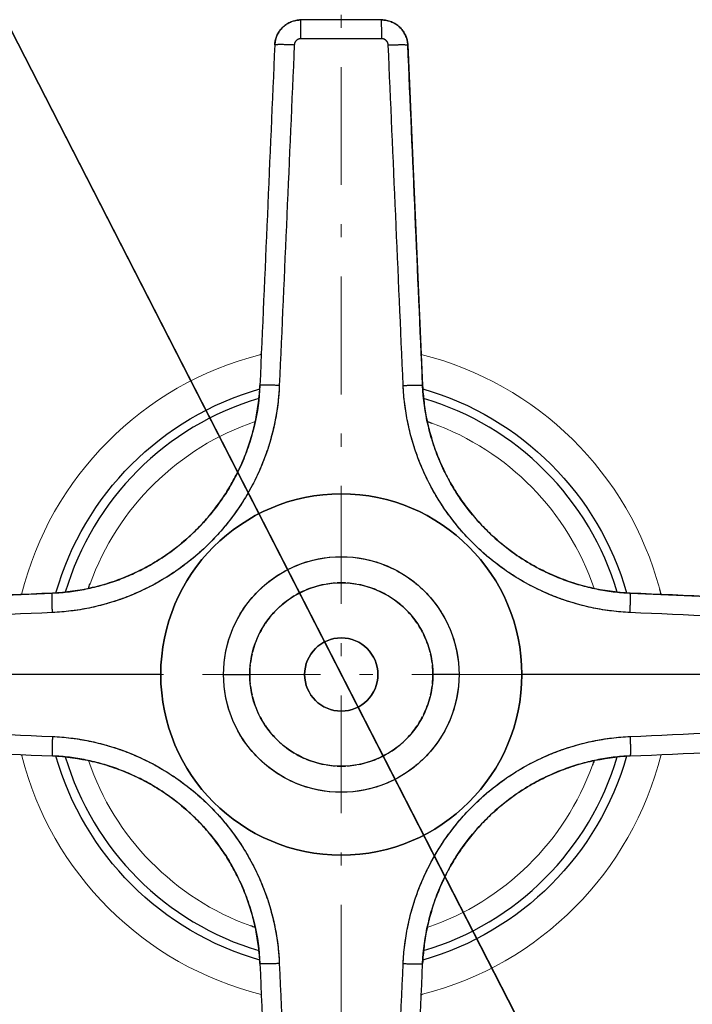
# Model space of a CAD drawing. Header units: millimetres. Extents: x 18 to 610, y -123 to 280.
# Tile 17 of 44: x 469 to 495, y -56 to -18. Entities that reach past the tile are written whole.
import ezdxf

# ---------------------------------------------------------------- set-up
doc = ezdxf.new("R2010")
doc.units = ezdxf.units.MM
doc.linetypes.add('CENTER', pattern=[8, 4.5, -1.5, 0.5, -1.5])
doc.linetypes.add('SOLID', pattern=[0])
doc.styles.add('Arial', font='Arial.ttf', dxfattribs={"height": 5})
doc.dimstyles.get("Standard").update_dxf_attribs({"dimtxt": 5, "dimasz": 5, "dimexe": 0.18, "dimexo": 0.0625, "dimgap": 0.09, "dimtad": 0, "dimtih": 1, "dimtoh": 1, "dimdec": 4, "dimzin": 0, "dimdsep": 46, "dimtxsty": 'Arial', "dimcen": 0.09, "dimadec": 0, "dimazin": 0, "dimtfac": 1, "dimtdec": 4, "dimtofl": 0, "dimtmove": 0, "dimatfit": 3, "dimfxl": 0, "dimtolj": 1, "dimtzin": 0, "dimarcsym": 0})

# ---------------------------------------------------------------- blocks, each defined once
blk = doc.blocks.new('*D6')
at = {"color": 0, "lineweight": -2}
for p, q in [((511.043, -101.422), (438.885, 39.288)), ((451.644, 14.407), (508.762, -96.973))]:
    blk.add_line(p, q, dxfattribs=at)
at = {"color": 0}
blk.add_solid([(508.02, -97.353), (509.503, -96.592), (511.043, -101.422)], dxfattribs=at)
at = {"layer": 'Defpoints', "color": 0}
for p in [(451.644, 14.407), (511.043, -101.422)]:
    blk.add_point(p, dxfattribs=at)
at = {"color": 0, "lineweight": 9, "insert": (449.718, 29.537), "char_height": 5, "attachment_point": 5, "rotation": 297.1495, "style": 'Arial'}
blk.add_mtext('\\A1;Ø130.2', dxfattribs=at)
blk = doc.blocks.new('BlockOfCenters_1', base_point=(481.344, -43.507))
at = {"color": 6, "linetype": 'CENTER', "lineweight": 9}
for points in [[(481.344, 35.693), (481.344, -122.707)], [(560.544, -43.507), (402.144, -43.507)]]:
    blk.add_lwpolyline(points, dxfattribs=at)
blk = doc.blocks.new('BlockOfViews_1')
at = {"linetype": 'SOLID', "lineweight": 30}
for p, q in [((483.885, -19.463, 72.433), (484.453, -32.467, 72.992)), ((457.3, -40.965, 72.433), (470.304, -40.398, 72.992)), ((492.383, -40.398, 72.992), (505.387, -40.965, 72.433)), ((474.444, -43.507, 73.933), (457.061, -43.507, 73.174)), ((505.626, -43.507, 73.174), (488.244, -43.507, 73.933))]:
    blk.add_line(p, q, dxfattribs=at)
for centre, radius, start, end in [((481.344, -43.507, -7.768), 65.4, 48.54992, 318.36116), ((481.344, -43.507, 10.232), 65.086, 48.87291, 318.68174), ((481.344, -43.507, 10.232), 45.553, 33.4651, 175.5936), ((481.344, -43.507, 10.232), 45.519, 33.399, 175.5901), ((481.344, -43.507, 24), 12.6, 104.0456, 104.2857), ((481.344, -43.507, 64.139), 11.007, 106.6172, 163.3828), ((481.344, -43.507, 64.139), 11.007, 16.6172, 73.3828), ((481.344, -43.507, 73.933), 6.9, 0.001, 179.999), ((481.344, -43.507, 72.933), 3.5, 100.8164, 112.5213), ((481.344, -43.507, 72.933), 3.5, 93.6828, 99.2976), ((481.344, -43.507, 72.933), 3.5, 87.429, 92.5629), ((481.344, -43.507, 72.933), 3.5, 80.7108, 86.3286), ((481.344, -43.507, 72.933), 3.5, 67.4787, 79.1894), ((481.344, -43.507, 72.933), 3.5, 120.863, 132.5532), ((481.344, -43.507, 72.933), 3.5, 113.8253, 119.4408), ((481.344, -43.507, 72.933), 3.5, 60.5681, 66.1841), ((481.344, -43.507, 72.933), 3.5, 47.4507, 59.1384), ((481.344, -43.507, 24), 12.6, 14.0452, 15), ((481.344, -43.507, 72.933), 3.5, 133.9524, 139.6007), ((481.344, -43.507, 72.933), 3.5, 40.4066, 46.0535), ((481.344, -43.507, 72.933), 3.5, 140.8344, 145.8478), ((481.344, -43.507, 72.933), 3.5, 34.1472, 39.1619), ((481.344, -43.507, 72.933), 3.5, 146.9964, 152.6056), ((481.344, -43.507, 72.933), 3.5, 27.3985, 33.01), ((481.344, -43.507, 72.933), 3.5, 154.0849, 165.8405), ((481.344, -43.507, 41.933), 1.4, 0, 180), ((481.344, -43.507, 72.933), 3.5, 14.16, 25.9174), ((481.344, -43.507, 72.933), 3.5, 167.1179, 172.775), ((481.344, -43.507, 72.933), 3.5, 7.2266, 12.8842), ((481.344, -43.507, 72.933), 3.5, 174.0862, 180), ((481.344, -43.507, 72.933), 3.5, 0, 5.9132), ((481.344, -43.507, 73.933), 6.9, 180.001, 359.999), ((481.344, -43.507, 72.933), 3.5, 180, 185.9132), ((481.344, -43.507, 41.933), 1.4, 180, 0), ((481.344, -43.507, 72.933), 3.5, 354.0862, 0), ((481.344, -43.507, 72.933), 3.5, 187.2266, 192.8843), ((481.344, -43.507, 72.933), 3.5, 347.1178, 352.775), ((481.344, -43.507, 72.933), 3.5, 194.16, 205.9174), ((481.344, -43.507, 72.933), 3.5, 334.0849, 345.8405), ((481.344, -43.507, 72.933), 3.5, 207.3985, 213.01), ((481.344, -43.507, 72.933), 3.5, 326.9964, 332.6056), ((481.344, -43.507, 72.933), 3.5, 214.1472, 219.1619), ((481.344, -43.507, 72.933), 3.5, 320.8344, 325.8478), ((481.344, -43.507, 72.933), 3.5, 220.4066, 226.0535), ((481.344, -43.507, 72.933), 3.5, 313.9524, 319.6007), ((481.344, -43.507, 72.933), 3.5, 227.4507, 239.1384), ((481.344, -43.507, 72.933), 3.5, 300.863, 312.5531), ((481.344, -43.507, 24), 12.6, 194.0456, 194.2857), ((481.344, -43.507, 72.933), 3.5, 240.5681, 246.1841), ((481.344, -43.507, 72.933), 3.5, 293.8253, 299.4408), ((481.344, -43.507, 10.232), 45.553, 184.4064, 339.4342), ((481.344, -43.507, 10.232), 45.519, 184.4099, 339.4181), ((481.344, -43.507, 64.139), 11.007, 196.6172, 253.3828), ((481.344, -43.507, 72.933), 3.5, 247.4787, 259.1894), ((481.344, -43.507, 72.933), 3.5, 260.7108, 266.3286), ((481.344, -43.507, 72.933), 3.5, 267.429, 272.5629), ((481.344, -43.507, 72.933), 3.5, 273.6829, 279.2976), ((481.344, -43.507, 72.933), 3.5, 280.8164, 292.5213), ((481.344, -43.507, 64.139), 11.007, 286.6172, 343.3828), ((481.344, -43.507, 24), 12.6, 284.0456, 284.2857)]:
    blk.add_arc(centre, radius, start, end, dxfattribs=at)
at = {"color": 196, "linetype": 'SOLID', "lineweight": 9}
for start, end in [(104.2857, 165.9544), (15, 75.9544), (194.2857, 255.9544), (284.2857, 345.9548)]:
    blk.add_arc((481.344, -43.507, 24), 12.6, start, end, dxfattribs=at)
at = {"linetype": 'SOLID', "lineweight": 30, "extrusion": (0, 0, -1)}
for centre, radius, start, end in [((-481.344, -43.507, -25.467), 11.344, 15.9559, 74.0441), ((-481.344, -43.507, -25.467), 11.344, 105.9559, 164.0446), ((-481.344, -43.507, -64.932), 10.207, 108.7945, 109.8305), ((-481.344, -43.507, -73.933), 4.5, 0.001, 179.999), ((-481.344, -43.507, -64.932), 10.207, 18.7945, 19.8305), ((-481.344, -43.507, -41.933), 1.4, 0.0018, 179.9982), ((-481.344, -43.507, -73.933), 4.5, 180.001, 359.999), ((-481.344, -43.507, -41.933), 1.4, 180.0018, 359.9982), ((-481.344, -43.507, -25.467), 11.344, 285.9559, 344.0441), ((-481.344, -43.507, -25.467), 11.344, 195.9554, 254.0441), ((-481.344, -43.507, -64.932), 10.207, 198.7945, 199.8305), ((-481.344, -43.507, -64.932), 10.207, 288.7945, 289.8305)]:
    blk.add_arc(centre, radius, start, end, dxfattribs=at)
at = {"color": 196, "linetype": 'SOLID', "lineweight": 9, "extrusion": (0, 0, -1)}
for start, end in [(19.8305, 71.2055), (109.8305, 161.2055), (289.8305, 341.2055), (199.8305, 251.2055)]:
    blk.add_arc((-481.344, -43.507, -64.932), 10.207, start, end, dxfattribs=at)
at = {"linetype": 'SOLID', "lineweight": 30, "extrusion": (0, -1.75195e-15, -1)}
blk.add_arc((-481.344, -43.507, -73.933), 6.9, 0, 180, dxfattribs=at)
at = {"linetype": 'SOLID', "lineweight": 30, "extrusion": (0, 1.75195e-15, -1)}
blk.add_arc((-481.344, -43.507, -73.933), 6.9, 180, 0, dxfattribs=at)
at = {"linetype": 'SOLID', "lineweight": 30}
for points, knots in [([(478.802, -19.463, 72.433), (478.803, -19.437, 72.432), (478.805, -19.41, 72.432), (478.812, -19.357, 72.431), (478.816, -19.331, 72.431), (478.827, -19.278, 72.431), (478.833, -19.252, 72.43), (478.848, -19.201, 72.43), (478.857, -19.176, 72.429), (478.876, -19.126, 72.429), (478.887, -19.101, 72.429), (478.91, -19.053, 72.428), (478.922, -19.029, 72.428), (478.949, -18.983, 72.427), (478.963, -18.96, 72.427), (478.994, -18.916, 72.427), (479.01, -18.895, 72.426), (479.044, -18.853, 72.426), (479.062, -18.833, 72.426), (479.099, -18.794, 72.425), (479.118, -18.776, 72.425), (479.158, -18.74, 72.425), (479.179, -18.723, 72.425), (479.222, -18.691, 72.424), (479.244, -18.676, 72.424), (479.289, -18.647, 72.424), (479.313, -18.634, 72.424), (479.36, -18.609, 72.424), (479.384, -18.597, 72.424), (479.434, -18.576, 72.423), (479.459, -18.567, 72.423), (479.51, -18.55, 72.423), (479.536, -18.543, 72.423), (479.588, -18.53, 72.423), (479.614, -18.524, 72.423), (479.667, -18.516, 72.423), (479.694, -18.512, 72.423), (479.747, -18.508, 72.423), (479.774, -18.507, 72.423), (479.801, -18.507, 72.423)], [0, 0, 0, 0, 0.080133, 0.080133, 0.160266, 0.160266, 0.240399, 0.240399, 0.320532, 0.320532, 0.400665, 0.400665, 0.480798, 0.480798, 0.560931, 0.560931, 0.641064, 0.641064, 0.721196, 0.721196, 0.801329, 0.801329, 0.881462, 0.881462, 0.961595, 0.961595, 1.041728, 1.041728, 1.121861, 1.121861, 1.201994, 1.201994, 1.282127, 1.282127, 1.36226, 1.36226, 1.442393, 1.442393, 1.522526, 1.522526, 1.522526, 1.522526]), ([(479.801, -18.507, 72.423), (479.737, -18.507, 72.423), (479.642, -18.516, 72.423), (479.518, -18.546, 72.423), (479.428, -18.578, 72.423), (479.341, -18.618, 72.424), (479.258, -18.665, 72.424), (479.18, -18.721, 72.425), (479.108, -18.784, 72.425), (479.042, -18.853, 72.426), (478.983, -18.928, 72.427), (478.932, -19.009, 72.428), (478.888, -19.094, 72.429), (478.853, -19.183, 72.429), (478.818, -19.305, 72.431), (478.805, -19.4, 72.432), (478.802, -19.463, 72.433)], [0, 0, 0, 0, 0.12853, 0.192797, 0.257069, 0.321347, 0.385632, 0.449928, 0.514236, 0.578552, 0.642886, 0.707239, 0.771612, 0.83601, 0.900433, 1.029368, 1.029368, 1.029368, 1.029368]), ([(482.886, -18.507, 72.423), (482.913, -18.507, 72.423), (482.94, -18.508, 72.423), (482.993, -18.512, 72.423), (483.02, -18.516, 72.423), (483.073, -18.524, 72.423), (483.099, -18.53, 72.423), (483.151, -18.543, 72.423), (483.177, -18.55, 72.423), (483.228, -18.567, 72.423), (483.253, -18.576, 72.423), (483.303, -18.597, 72.424), (483.327, -18.609, 72.424), (483.374, -18.634, 72.424), (483.398, -18.647, 72.424), (483.443, -18.676, 72.424), (483.465, -18.691, 72.424), (483.508, -18.723, 72.425), (483.529, -18.74, 72.425), (483.569, -18.776, 72.425), (483.588, -18.794, 72.425), (483.625, -18.833, 72.426), (483.643, -18.853, 72.426), (483.677, -18.895, 72.426), (483.693, -18.916, 72.427), (483.724, -18.96, 72.427), (483.738, -18.983, 72.427), (483.765, -19.029, 72.428), (483.777, -19.053, 72.428), (483.8, -19.101, 72.429), (483.811, -19.126, 72.429), (483.83, -19.176, 72.429), (483.839, -19.201, 72.43), (483.854, -19.252, 72.43), (483.86, -19.278, 72.431), (483.871, -19.331, 72.431), (483.875, -19.357, 72.431), (483.882, -19.41, 72.432), (483.884, -19.437, 72.432), (483.885, -19.463, 72.433)], [0, 0, 0, 0, 0.080504, 0.080504, 0.161008, 0.161008, 0.241512, 0.241512, 0.322016, 0.322016, 0.40252, 0.40252, 0.483024, 0.483024, 0.563528, 0.563528, 0.644032, 0.644032, 0.724536, 0.724536, 0.805039, 0.805039, 0.885543, 0.885543, 0.966047, 0.966047, 1.046551, 1.046551, 1.127055, 1.127055, 1.207559, 1.207559, 1.288063, 1.288063, 1.368567, 1.368567, 1.449071, 1.449071, 1.529575, 1.529575, 1.529575, 1.529575]), ([(483.885, -19.463, 72.433), (483.883, -19.4, 72.432), (483.869, -19.305, 72.431), (483.834, -19.183, 72.429), (483.799, -19.094, 72.429), (483.755, -19.009, 72.428), (483.704, -18.928, 72.427), (483.645, -18.853, 72.426), (483.579, -18.784, 72.425), (483.507, -18.721, 72.425), (483.429, -18.665, 72.424), (483.346, -18.618, 72.424), (483.26, -18.578, 72.423), (483.169, -18.546, 72.423), (483.045, -18.516, 72.423), (482.95, -18.507, 72.423), (482.886, -18.507, 72.423)], [0, 0, 0, 0, 0.128935, 0.193358, 0.257756, 0.322129, 0.386482, 0.450816, 0.515132, 0.57944, 0.643736, 0.708021, 0.772299, 0.836571, 0.900838, 1.029368, 1.029368, 1.029368, 1.029368]), ([(478.802, -19.463, 72.433), (478.707, -21.631, 72.527), (478.518, -25.965, 72.714), (478.329, -30.3, 72.901), (478.234, -32.467, 72.992)], [0, 0, 0, 0, 6.51434, 13.028925, 13.028925, 13.028925, 13.028925]), ([(479.549, -19.464, 73.182), (479.454, -21.631, 73.276), (479.264, -25.966, 73.464), (479.073, -30.301, 73.65), (478.976, -32.468, 73.742)], [0, 0, 0, 0, 6.51434, 13.028925, 13.028925, 13.028925, 13.028925]), ([(479.799, -19.224, 73.172), (479.792, -19.224, 73.172), (479.785, -19.225, 73.172), (479.772, -19.226, 73.172), (479.765, -19.227, 73.172), (479.752, -19.229, 73.172), (479.745, -19.23, 73.172), (479.732, -19.233, 73.172), (479.726, -19.235, 73.172), (479.713, -19.24, 73.173), (479.707, -19.242, 73.173), (479.695, -19.247, 73.173), (479.689, -19.25, 73.173), (479.677, -19.256, 73.173), (479.671, -19.26, 73.173), (479.659, -19.267, 73.174), (479.654, -19.271, 73.174), (479.643, -19.279, 73.174), (479.638, -19.283, 73.174), (479.628, -19.292, 73.175), (479.623, -19.296, 73.175), (479.614, -19.306, 73.175), (479.609, -19.311, 73.175), (479.601, -19.321, 73.176), (479.597, -19.327, 73.176), (479.589, -19.338, 73.176), (479.586, -19.343, 73.177), (479.579, -19.355, 73.177), (479.576, -19.361, 73.177), (479.57, -19.373, 73.178), (479.567, -19.379, 73.178), (479.563, -19.392, 73.179), (479.56, -19.398, 73.179), (479.557, -19.411, 73.18), (479.555, -19.417, 73.18), (479.552, -19.43, 73.18), (479.551, -19.437, 73.181), (479.549, -19.45, 73.181), (479.549, -19.457, 73.181), (479.549, -19.464, 73.182)], [0, 0, 0, 0, 0.00152552, 0.00152552, 0.00305104, 0.00305104, 0.00457656, 0.00457656, 0.00610209, 0.00610209, 0.00762761, 0.00762761, 0.00915313, 0.00915313, 0.01067865, 0.01067865, 0.01220417, 0.01220417, 0.01372969, 0.01372969, 0.01525521, 0.01525521, 0.01678074, 0.01678074, 0.01830626, 0.01830626, 0.01983178, 0.01983178, 0.0213573, 0.0213573, 0.02288282, 0.02288282, 0.02440834, 0.02440834, 0.02593386, 0.02593386, 0.02745939, 0.02745939, 0.02898491, 0.02898491, 0.02898491, 0.02898491]), ([(479.799, -19.224, 73.172), (479.783, -19.224, 73.172), (479.759, -19.227, 73.172), (479.728, -19.234, 73.172), (479.705, -19.242, 73.173), (479.684, -19.252, 73.173), (479.663, -19.264, 73.173), (479.643, -19.278, 73.174), (479.625, -19.294, 73.175), (479.609, -19.311, 73.175), (479.594, -19.33, 73.176), (479.581, -19.35, 73.177), (479.57, -19.371, 73.178), (479.562, -19.393, 73.179), (479.553, -19.424, 73.18), (479.549, -19.448, 73.181), (479.549, -19.464, 73.182)], [0, 0, 0, 0, 0.12853, 0.192797, 0.257069, 0.321347, 0.385632, 0.449928, 0.514236, 0.578552, 0.642886, 0.707239, 0.771612, 0.83601, 0.900433, 1.029368, 1.029368, 1.029368, 1.029368]), ([(482.888, -19.224, 73.172), (482.834, -19.224, 73.172), (482.78, -19.224, 73.172), (482.672, -19.224, 73.173), (482.617, -19.224, 73.173), (482.509, -19.224, 73.173), (482.455, -19.224, 73.173), (482.346, -19.224, 73.173), (482.292, -19.224, 73.173), (482.184, -19.224, 73.174), (482.129, -19.224, 73.174), (482.021, -19.224, 73.174), (481.967, -19.224, 73.174), (481.858, -19.224, 73.174), (481.804, -19.224, 73.174), (481.696, -19.224, 73.174), (481.642, -19.224, 73.174), (481.533, -19.224, 73.174), (481.479, -19.224, 73.174), (481.371, -19.224, 73.174), (481.316, -19.224, 73.174), (481.208, -19.224, 73.174), (481.154, -19.224, 73.174), (481.045, -19.224, 73.174), (480.991, -19.224, 73.174), (480.883, -19.224, 73.174), (480.829, -19.224, 73.174), (480.72, -19.224, 73.174), (480.666, -19.224, 73.174), (480.558, -19.224, 73.174), (480.503, -19.224, 73.174), (480.395, -19.224, 73.173), (480.341, -19.224, 73.173), (480.232, -19.224, 73.173), (480.178, -19.224, 73.173), (480.07, -19.224, 73.173), (480.016, -19.224, 73.173), (479.907, -19.224, 73.172), (479.853, -19.224, 73.172), (479.799, -19.224, 73.172)], [0, 0, 0, 0, 0.0122874, 0.0122874, 0.0245748, 0.0245748, 0.0368623, 0.0368623, 0.0491497, 0.0491497, 0.0614371, 0.0614371, 0.0737245, 0.0737245, 0.0860119, 0.0860119, 0.0982994, 0.0982994, 0.1105868, 0.1105868, 0.1228742, 0.1228742, 0.1351616, 0.1351616, 0.147449, 0.147449, 0.1597365, 0.1597365, 0.1720239, 0.1720239, 0.1843113, 0.1843113, 0.1965987, 0.1965987, 0.2088861, 0.2088861, 0.2211735, 0.2211735, 0.233461, 0.233461, 0.233461, 0.233461]), ([(483.138, -19.464, 73.182), (483.138, -19.457, 73.181), (483.138, -19.45, 73.181), (483.136, -19.437, 73.181), (483.135, -19.43, 73.18), (483.132, -19.417, 73.18), (483.13, -19.411, 73.18), (483.127, -19.398, 73.179), (483.124, -19.392, 73.179), (483.12, -19.379, 73.178), (483.117, -19.373, 73.178), (483.111, -19.361, 73.177), (483.108, -19.355, 73.177), (483.101, -19.343, 73.177), (483.098, -19.338, 73.176), (483.09, -19.327, 73.176), (483.086, -19.321, 73.176), (483.078, -19.311, 73.175), (483.073, -19.306, 73.175), (483.064, -19.296, 73.175), (483.059, -19.292, 73.175), (483.049, -19.283, 73.174), (483.044, -19.279, 73.174), (483.033, -19.271, 73.174), (483.028, -19.267, 73.174), (483.016, -19.26, 73.173), (483.01, -19.256, 73.173), (482.999, -19.25, 73.173), (482.992, -19.247, 73.173), (482.98, -19.242, 73.173), (482.974, -19.24, 73.173), (482.961, -19.235, 73.172), (482.955, -19.233, 73.172), (482.942, -19.23, 73.172), (482.935, -19.229, 73.172), (482.922, -19.227, 73.172), (482.915, -19.226, 73.172), (482.902, -19.225, 73.172), (482.895, -19.224, 73.172), (482.888, -19.224, 73.172)], [0, 0, 0, 0, 0.019912, 0.019912, 0.0398239, 0.0398239, 0.0597359, 0.0597359, 0.0796479, 0.0796479, 0.0995599, 0.0995599, 0.1194718, 0.1194718, 0.1393838, 0.1393838, 0.1592958, 0.1592958, 0.1792077, 0.1792077, 0.1991197, 0.1991197, 0.2190317, 0.2190317, 0.2389437, 0.2389437, 0.2588556, 0.2588556, 0.2787676, 0.2787676, 0.2986796, 0.2986796, 0.3185915, 0.3185915, 0.3385035, 0.3385035, 0.3584155, 0.3584155, 0.3783275, 0.3783275, 0.3783275, 0.3783275]), ([(483.138, -19.464, 73.182), (483.138, -19.448, 73.181), (483.134, -19.424, 73.18), (483.126, -19.393, 73.179), (483.117, -19.371, 73.178), (483.106, -19.35, 73.177), (483.093, -19.33, 73.176), (483.078, -19.311, 73.175), (483.062, -19.294, 73.175), (483.044, -19.278, 73.174), (483.024, -19.264, 73.173), (483.004, -19.252, 73.173), (482.982, -19.242, 73.173), (482.959, -19.234, 73.172), (482.928, -19.227, 73.172), (482.904, -19.224, 73.172), (482.888, -19.224, 73.172)], [0, 0, 0, 0, 0.128935, 0.193358, 0.257756, 0.322129, 0.386482, 0.450816, 0.515132, 0.57944, 0.643736, 0.708021, 0.772299, 0.836571, 0.900838, 1.029368, 1.029368, 1.029368, 1.029368]), ([(483.711, -32.468, 73.742), (483.614, -30.301, 73.65), (483.424, -25.966, 73.464), (483.233, -21.631, 73.276), (483.138, -19.464, 73.182)], [0, 0, 0, 0, 6.514585, 13.028925, 13.028925, 13.028925, 13.028925]), ([(484.453, -32.467, 72.992), (484.358, -30.3, 72.901), (484.169, -25.965, 72.714), (483.98, -21.631, 72.527), (483.885, -19.463, 72.433)], [0, 0, 0, 0, 6.514585, 13.028925, 13.028925, 13.028925, 13.028925]), ([(470.304, -40.398, 72.992), (470.52, -40.388, 73.002), (470.735, -40.37, 73.012), (471.165, -40.318, 73.031), (471.378, -40.283, 73.041), (471.802, -40.197, 73.059), (472.012, -40.146, 73.068), (472.427, -40.028, 73.086), (472.633, -39.96, 73.094), (473.038, -39.81, 73.11), (473.237, -39.726, 73.117), (473.629, -39.545, 73.131), (473.821, -39.446, 73.137), (474.198, -39.234, 73.149), (474.382, -39.121, 73.154), (474.741, -38.881, 73.162), (474.915, -38.754, 73.166), (475.254, -38.486, 73.171), (475.419, -38.346, 73.173), (475.736, -38.052, 73.175), (475.889, -37.899, 73.175), (476.182, -37.582, 73.173), (476.323, -37.418, 73.171), (476.59, -37.079, 73.166), (476.717, -36.904, 73.162), (476.958, -36.546, 73.154), (477.071, -36.361, 73.149), (477.283, -35.985, 73.137), (477.381, -35.793, 73.131), (477.563, -35.401, 73.117), (477.646, -35.201, 73.11), (477.797, -34.796, 73.094), (477.864, -34.591, 73.086), (477.983, -34.175, 73.068), (478.034, -33.965, 73.059), (478.12, -33.542, 73.041), (478.154, -33.328, 73.031), (478.207, -32.899, 73.012), (478.225, -32.683, 73.002), (478.234, -32.467, 72.992)], [0, 0, 0, 0, 0.08364, 0.08364, 0.16728, 0.16728, 0.250921, 0.250921, 0.334561, 0.334561, 0.418201, 0.418201, 0.501841, 0.501841, 0.585481, 0.585481, 0.669121, 0.669121, 0.752762, 0.752762, 0.836402, 0.836402, 0.920042, 0.920042, 1.003682, 1.003682, 1.087322, 1.087322, 1.170962, 1.170962, 1.254603, 1.254603, 1.338243, 1.338243, 1.421883, 1.421883, 1.505523, 1.505523, 1.589163, 1.589163, 1.589163, 1.589163]), ([(478.234, -32.467, 72.992), (478.212, -32.98, 73.016), (478.107, -33.745, 73.05), (477.827, -34.734, 73.092), (477.55, -35.452, 73.119), (477.208, -36.143, 73.143), (476.668, -37.016, 73.167), (475.845, -38.008, 73.18), (474.853, -38.831, 73.167), (473.979, -39.371, 73.143), (473.289, -39.714, 73.119), (472.57, -39.991, 73.092), (471.582, -40.27, 73.05), (470.816, -40.375, 73.016), (470.304, -40.398, 72.992)], [0, 0, 0, 0, 1.600006, 2.400337, 3.200989, 4.00207, 4.803581, 6.40589, 8.008198, 8.80971, 9.61079, 10.411442, 11.211774, 12.811779, 12.811779, 12.811779, 12.811779]), ([(478.976, -32.468, 73.742), (478.966, -32.704, 73.752), (478.946, -32.939, 73.761), (478.889, -33.408, 73.781), (478.851, -33.641, 73.79), (478.756, -34.103, 73.809), (478.7, -34.332, 73.818), (478.57, -34.785, 73.835), (478.496, -35.009, 73.843), (478.331, -35.45, 73.859), (478.239, -35.668, 73.866), (478.04, -36.096, 73.88), (477.932, -36.306, 73.887), (477.7, -36.717, 73.898), (477.576, -36.918, 73.903), (477.312, -37.31, 73.912), (477.172, -37.501, 73.915), (476.878, -37.872, 73.921), (476.724, -38.052, 73.923), (476.403, -38.4, 73.924), (476.236, -38.567, 73.924), (475.889, -38.888, 73.923), (475.709, -39.042, 73.921), (475.338, -39.336, 73.915), (475.147, -39.475, 73.912), (474.755, -39.739, 73.903), (474.554, -39.863, 73.898), (474.143, -40.095, 73.887), (473.933, -40.203, 73.88), (473.505, -40.403, 73.866), (473.287, -40.494, 73.859), (472.845, -40.659, 73.843), (472.621, -40.733, 73.835), (472.169, -40.864, 73.818), (471.94, -40.92, 73.809), (471.477, -41.014, 73.79), (471.244, -41.052, 73.781), (470.776, -41.11, 73.761), (470.54, -41.13, 73.752), (470.305, -41.14, 73.742)], [0, 0, 0, 0, 0.685109, 0.685109, 1.370217, 1.370217, 2.055326, 2.055326, 2.740435, 2.740435, 3.425543, 3.425543, 4.110652, 4.110652, 4.795761, 4.795761, 5.480869, 5.480869, 6.165978, 6.165978, 6.851087, 6.851087, 7.536196, 7.536196, 8.221304, 8.221304, 8.906413, 8.906413, 9.591522, 9.591522, 10.27663, 10.27663, 10.961739, 10.961739, 11.646848, 11.646848, 12.331956, 12.331956, 13.017065, 13.017065, 13.017065, 13.017065]), ([(478.976, -32.468, 73.742), (478.952, -33.027, 73.765), (478.836, -33.862, 73.8), (478.53, -34.94, 73.841), (478.226, -35.724, 73.869), (477.85, -36.478, 73.892), (477.257, -37.432, 73.916), (476.355, -38.518, 73.929), (475.269, -39.421, 73.916), (474.314, -40.013, 73.892), (473.561, -40.389, 73.869), (472.776, -40.693, 73.841), (471.698, -41, 73.8), (470.863, -41.115, 73.765), (470.305, -41.14, 73.742)], [0, 0, 0, 0, 1.600006, 2.400337, 3.200989, 4.00207, 4.803581, 6.40589, 8.008198, 8.80971, 9.61079, 10.411442, 11.211774, 12.811779, 12.811779, 12.811779, 12.811779]), ([(492.382, -41.14, 73.742), (492.147, -41.13, 73.752), (491.911, -41.11, 73.761), (491.443, -41.052, 73.781), (491.21, -41.014, 73.79), (490.747, -40.92, 73.809), (490.518, -40.864, 73.818), (490.066, -40.733, 73.835), (489.842, -40.659, 73.843), (489.4, -40.494, 73.859), (489.182, -40.403, 73.866), (488.754, -40.203, 73.88), (488.544, -40.095, 73.887), (488.134, -39.863, 73.898), (487.932, -39.739, 73.903), (487.54, -39.476, 73.912), (487.349, -39.335, 73.915), (486.978, -39.042, 73.921), (486.798, -38.888, 73.923), (486.451, -38.567, 73.924), (486.284, -38.4, 73.924), (485.962, -38.052, 73.923), (485.808, -37.872, 73.921), (485.515, -37.501, 73.915), (485.375, -37.31, 73.912), (485.112, -36.918, 73.903), (484.987, -36.717, 73.898), (484.755, -36.306, 73.887), (484.647, -36.096, 73.88), (484.448, -35.668, 73.866), (484.356, -35.45, 73.859), (484.191, -35.009, 73.843), (484.117, -34.785, 73.835), (483.987, -34.332, 73.818), (483.931, -34.103, 73.809), (483.836, -33.641, 73.79), (483.798, -33.408, 73.781), (483.741, -32.939, 73.761), (483.721, -32.704, 73.752), (483.711, -32.468, 73.742)], [0, 0, 0, 0, 0.685109, 0.685109, 1.370217, 1.370217, 2.055326, 2.055326, 2.740435, 2.740435, 3.425543, 3.425543, 4.110652, 4.110652, 4.795761, 4.795761, 5.480869, 5.480869, 6.165978, 6.165978, 6.851087, 6.851087, 7.536196, 7.536196, 8.221304, 8.221304, 8.906413, 8.906413, 9.591522, 9.591522, 10.27663, 10.27663, 10.961739, 10.961739, 11.646848, 11.646848, 12.331956, 12.331956, 13.017065, 13.017065, 13.017065, 13.017065]), ([(492.382, -41.14, 73.742), (491.824, -41.115, 73.765), (490.989, -41, 73.8), (489.911, -40.693, 73.841), (489.126, -40.389, 73.869), (488.373, -40.013, 73.892), (487.418, -39.421, 73.916), (486.332, -38.518, 73.929), (485.43, -37.432, 73.916), (484.838, -36.478, 73.892), (484.462, -35.724, 73.869), (484.157, -34.94, 73.841), (483.851, -33.862, 73.8), (483.735, -33.027, 73.765), (483.711, -32.468, 73.742)], [0, 0, 0, 0, 1.600006, 2.400337, 3.200989, 4.00207, 4.803581, 6.40589, 8.008198, 8.80971, 9.61079, 10.411442, 11.211774, 12.811779, 12.811779, 12.811779, 12.811779]), ([(484.453, -32.467, 72.992), (484.462, -32.683, 73.002), (484.48, -32.899, 73.012), (484.533, -33.328, 73.031), (484.567, -33.542, 73.041), (484.653, -33.965, 73.059), (484.704, -34.175, 73.068), (484.823, -34.591, 73.086), (484.89, -34.796, 73.094), (485.041, -35.201, 73.11), (485.124, -35.401, 73.117), (485.306, -35.793, 73.131), (485.404, -35.985, 73.137), (485.616, -36.361, 73.149), (485.729, -36.546, 73.154), (485.97, -36.904, 73.162), (486.097, -37.079, 73.166), (486.364, -37.418, 73.171), (486.505, -37.582, 73.173), (486.798, -37.899, 73.175), (486.951, -38.052, 73.175), (487.268, -38.346, 73.173), (487.433, -38.486, 73.171), (487.772, -38.754, 73.166), (487.946, -38.881, 73.162), (488.305, -39.121, 73.154), (488.489, -39.234, 73.149), (488.866, -39.446, 73.137), (489.058, -39.545, 73.131), (489.45, -39.726, 73.117), (489.649, -39.81, 73.11), (490.054, -39.96, 73.094), (490.26, -40.028, 73.086), (490.675, -40.146, 73.068), (490.885, -40.197, 73.059), (491.309, -40.283, 73.041), (491.522, -40.318, 73.031), (491.952, -40.37, 73.012), (492.167, -40.388, 73.002), (492.383, -40.398, 72.992)], [0, 0, 0, 0, 0.08364, 0.08364, 0.16728, 0.16728, 0.250921, 0.250921, 0.334561, 0.334561, 0.418201, 0.418201, 0.501841, 0.501841, 0.585481, 0.585481, 0.669121, 0.669121, 0.752762, 0.752762, 0.836402, 0.836402, 0.920042, 0.920042, 1.003682, 1.003682, 1.087322, 1.087322, 1.170962, 1.170962, 1.254603, 1.254603, 1.338243, 1.338243, 1.421883, 1.421883, 1.505523, 1.505523, 1.589163, 1.589163, 1.589163, 1.589163]), ([(492.383, -40.398, 72.992), (491.871, -40.375, 73.016), (491.105, -40.27, 73.05), (490.117, -39.991, 73.092), (489.398, -39.714, 73.119), (488.708, -39.371, 73.143), (487.835, -38.831, 73.167), (486.842, -38.008, 73.18), (486.019, -37.016, 73.167), (485.48, -36.143, 73.143), (485.137, -35.452, 73.119), (484.86, -34.734, 73.092), (484.58, -33.745, 73.05), (484.475, -32.98, 73.016), (484.453, -32.467, 72.992)], [0, 0, 0, 0, 1.600006, 2.400337, 3.200989, 4.00207, 4.803581, 6.40589, 8.008198, 8.80971, 9.61079, 10.411442, 11.211774, 12.811779, 12.811779, 12.811779, 12.811779]), ([(470.304, -40.398, 72.992), (468.137, -40.492, 72.901), (463.802, -40.681, 72.714), (459.467, -40.871, 72.527), (457.3, -40.965, 72.433)], [0, 0, 0, 0, 6.514585, 13.028925, 13.028925, 13.028925, 13.028925]), ([(505.387, -40.965, 72.433), (503.22, -40.871, 72.527), (498.885, -40.681, 72.714), (494.55, -40.492, 72.901), (492.383, -40.398, 72.992)], [0, 0, 0, 0, 6.51434, 13.028925, 13.028925, 13.028925, 13.028925]), ([(470.305, -41.14, 73.742), (468.137, -41.236, 73.65), (463.802, -41.427, 73.464), (459.467, -41.617, 73.276), (457.3, -41.712, 73.182)], [0, 0, 0, 0, 6.514585, 13.028925, 13.028925, 13.028925, 13.028925]), ([(505.387, -41.712, 73.182), (503.22, -41.617, 73.276), (498.885, -41.427, 73.464), (494.55, -41.236, 73.65), (492.382, -41.14, 73.742)], [0, 0, 0, 0, 6.51434, 13.028925, 13.028925, 13.028925, 13.028925]), ([(457.3, -45.302, 73.182), (459.467, -45.397, 73.276), (463.802, -45.587, 73.464), (468.137, -45.778, 73.65), (470.305, -45.874, 73.742)], [0, 0, 0, 0, 6.51434, 13.028925, 13.028925, 13.028925, 13.028925]), ([(492.382, -45.874, 73.742), (494.55, -45.778, 73.65), (498.885, -45.587, 73.464), (503.22, -45.397, 73.276), (505.387, -45.302, 73.182)], [0, 0, 0, 0, 6.514585, 13.028925, 13.028925, 13.028925, 13.028925]), ([(470.305, -45.874, 73.742), (470.54, -45.885, 73.752), (470.776, -45.904, 73.761), (471.244, -45.962, 73.781), (471.477, -46, 73.79), (471.94, -46.094, 73.809), (472.169, -46.15, 73.818), (472.621, -46.281, 73.835), (472.845, -46.355, 73.843), (473.287, -46.52, 73.859), (473.505, -46.611, 73.866), (473.933, -46.811, 73.88), (474.143, -46.919, 73.887), (474.554, -47.151, 73.898), (474.755, -47.275, 73.903), (475.147, -47.539, 73.912), (475.338, -47.679, 73.915), (475.709, -47.973, 73.921), (475.889, -48.126, 73.923), (476.236, -48.447, 73.924), (476.403, -48.615, 73.924), (476.725, -48.962, 73.923), (476.879, -49.142, 73.921), (477.173, -49.513, 73.915), (477.312, -49.704, 73.912), (477.575, -50.096, 73.903), (477.7, -50.297, 73.898), (477.932, -50.708, 73.887), (478.04, -50.918, 73.88), (478.239, -51.346, 73.866), (478.331, -51.564, 73.859), (478.496, -52.006, 73.843), (478.57, -52.229, 73.835), (478.7, -52.682, 73.818), (478.756, -52.911, 73.809), (478.851, -53.373, 73.79), (478.889, -53.606, 73.781), (478.946, -54.075, 73.761), (478.966, -54.31, 73.752), (478.976, -54.546, 73.742)], [0, 0, 0, 0, 0.685109, 0.685109, 1.370217, 1.370217, 2.055326, 2.055326, 2.740435, 2.740435, 3.425543, 3.425543, 4.110652, 4.110652, 4.795761, 4.795761, 5.480869, 5.480869, 6.165978, 6.165978, 6.851087, 6.851087, 7.536196, 7.536196, 8.221304, 8.221304, 8.906413, 8.906413, 9.591522, 9.591522, 10.27663, 10.27663, 10.961739, 10.961739, 11.646848, 11.646848, 12.331956, 12.331956, 13.017065, 13.017065, 13.017065, 13.017065]), ([(470.305, -45.874, 73.742), (470.863, -45.899, 73.765), (471.698, -46.014, 73.8), (472.776, -46.321, 73.841), (473.561, -46.625, 73.869), (474.314, -47.001, 73.892), (475.269, -47.593, 73.916), (476.355, -48.496, 73.929), (477.257, -49.582, 73.916), (477.85, -50.536, 73.892), (478.226, -51.29, 73.869), (478.53, -52.074, 73.841), (478.836, -53.152, 73.8), (478.952, -53.987, 73.765), (478.976, -54.546, 73.742)], [0, 0, 0, 0, 1.600006, 2.400337, 3.200989, 4.00207, 4.803581, 6.40589, 8.008198, 8.80971, 9.61079, 10.411442, 11.211774, 12.811779, 12.811779, 12.811779, 12.811779]), ([(483.711, -54.546, 73.742), (483.721, -54.31, 73.752), (483.741, -54.075, 73.761), (483.798, -53.606, 73.781), (483.836, -53.373, 73.79), (483.931, -52.911, 73.809), (483.987, -52.682, 73.818), (484.117, -52.229, 73.835), (484.191, -52.006, 73.843), (484.356, -51.564, 73.859), (484.448, -51.346, 73.866), (484.647, -50.918, 73.88), (484.755, -50.708, 73.887), (484.987, -50.297, 73.898), (485.111, -50.096, 73.903), (485.375, -49.704, 73.912), (485.515, -49.513, 73.915), (485.809, -49.142, 73.921), (485.963, -48.962, 73.923), (486.284, -48.615, 73.924), (486.451, -48.447, 73.924), (486.798, -48.126, 73.923), (486.978, -47.972, 73.921), (487.349, -47.678, 73.915), (487.54, -47.539, 73.912), (487.932, -47.275, 73.903), (488.134, -47.151, 73.898), (488.544, -46.919, 73.887), (488.754, -46.811, 73.88), (489.182, -46.611, 73.866), (489.4, -46.52, 73.859), (489.842, -46.355, 73.843), (490.066, -46.281, 73.835), (490.518, -46.15, 73.818), (490.747, -46.094, 73.809), (491.21, -46, 73.79), (491.443, -45.962, 73.781), (491.911, -45.904, 73.761), (492.147, -45.885, 73.752), (492.382, -45.874, 73.742)], [0, 0, 0, 0, 0.685109, 0.685109, 1.370217, 1.370217, 2.055326, 2.055326, 2.740435, 2.740435, 3.425543, 3.425543, 4.110652, 4.110652, 4.795761, 4.795761, 5.480869, 5.480869, 6.165978, 6.165978, 6.851087, 6.851087, 7.536196, 7.536196, 8.221304, 8.221304, 8.906413, 8.906413, 9.591522, 9.591522, 10.27663, 10.27663, 10.961739, 10.961739, 11.646848, 11.646848, 12.331956, 12.331956, 13.017065, 13.017065, 13.017065, 13.017065]), ([(483.711, -54.546, 73.742), (483.735, -53.987, 73.765), (483.851, -53.152, 73.8), (484.157, -52.074, 73.841), (484.462, -51.29, 73.869), (484.838, -50.536, 73.892), (485.43, -49.582, 73.916), (486.332, -48.496, 73.929), (487.418, -47.593, 73.916), (488.373, -47.001, 73.892), (489.126, -46.625, 73.869), (489.911, -46.321, 73.841), (490.989, -46.014, 73.8), (491.824, -45.899, 73.765), (492.382, -45.874, 73.742)], [0, 0, 0, 0, 1.600006, 2.400337, 3.200989, 4.00207, 4.803581, 6.40589, 8.008198, 8.80971, 9.61079, 10.411442, 11.211774, 12.811779, 12.811779, 12.811779, 12.811779]), ([(457.3, -46.049, 72.433), (459.467, -46.143, 72.527), (463.802, -46.333, 72.714), (468.137, -46.522, 72.901), (470.304, -46.617, 72.992)], [0, 0, 0, 0, 6.51434, 13.028925, 13.028925, 13.028925, 13.028925]), ([(492.383, -46.617, 72.992), (494.55, -46.522, 72.901), (498.885, -46.333, 72.714), (503.22, -46.143, 72.527), (505.387, -46.049, 72.433)], [0, 0, 0, 0, 6.514585, 13.028925, 13.028925, 13.028925, 13.028925]), ([(478.234, -54.547, 72.992), (478.225, -54.331, 73.002), (478.207, -54.115, 73.012), (478.154, -53.686, 73.031), (478.12, -53.473, 73.041), (478.034, -53.049, 73.059), (477.983, -52.839, 73.068), (477.864, -52.423, 73.086), (477.797, -52.218, 73.094), (477.646, -51.813, 73.11), (477.563, -51.613, 73.117), (477.381, -51.222, 73.131), (477.283, -51.029, 73.137), (477.071, -50.653, 73.149), (476.958, -50.469, 73.154), (476.717, -50.11, 73.162), (476.59, -49.935, 73.166), (476.323, -49.596, 73.171), (476.182, -49.432, 73.173), (475.889, -49.115, 73.175), (475.736, -48.962, 73.175), (475.419, -48.668, 73.173), (475.254, -48.528, 73.171), (474.915, -48.26, 73.166), (474.741, -48.133, 73.162), (474.382, -47.893, 73.154), (474.198, -47.78, 73.149), (473.821, -47.568, 73.137), (473.629, -47.47, 73.131), (473.237, -47.288, 73.117), (473.038, -47.205, 73.11), (472.633, -47.054, 73.094), (472.427, -46.987, 73.086), (472.012, -46.868, 73.068), (471.802, -46.817, 73.059), (471.378, -46.731, 73.041), (471.165, -46.696, 73.031), (470.735, -46.644, 73.012), (470.52, -46.626, 73.002), (470.304, -46.617, 72.992)], [0, 0, 0, 0, 0.08364, 0.08364, 0.16728, 0.16728, 0.250921, 0.250921, 0.334561, 0.334561, 0.418201, 0.418201, 0.501841, 0.501841, 0.585481, 0.585481, 0.669121, 0.669121, 0.752762, 0.752762, 0.836402, 0.836402, 0.920042, 0.920042, 1.003682, 1.003682, 1.087322, 1.087322, 1.170962, 1.170962, 1.254603, 1.254603, 1.338243, 1.338243, 1.421883, 1.421883, 1.505523, 1.505523, 1.589163, 1.589163, 1.589163, 1.589163]), ([(470.304, -46.617, 72.992), (470.816, -46.639, 73.016), (471.582, -46.744, 73.05), (472.57, -47.023, 73.092), (473.289, -47.3, 73.119), (473.979, -47.643, 73.143), (474.853, -48.183, 73.167), (475.845, -49.006, 73.18), (476.668, -49.998, 73.167), (477.208, -50.872, 73.143), (477.55, -51.562, 73.119), (477.827, -52.281, 73.092), (478.107, -53.269, 73.05), (478.212, -54.034, 73.016), (478.234, -54.547, 72.992)], [0, 0, 0, 0, 1.600006, 2.400337, 3.200989, 4.00207, 4.803581, 6.40589, 8.008198, 8.80971, 9.61079, 10.411442, 11.211774, 12.811779, 12.811779, 12.811779, 12.811779]), ([(492.383, -46.617, 72.992), (492.167, -46.626, 73.002), (491.952, -46.644, 73.012), (491.522, -46.696, 73.031), (491.309, -46.731, 73.041), (490.885, -46.817, 73.059), (490.675, -46.868, 73.068), (490.26, -46.987, 73.086), (490.054, -47.054, 73.094), (489.649, -47.205, 73.11), (489.45, -47.288, 73.117), (489.058, -47.47, 73.131), (488.866, -47.568, 73.137), (488.489, -47.78, 73.149), (488.305, -47.893, 73.154), (487.946, -48.133, 73.162), (487.772, -48.26, 73.166), (487.433, -48.528, 73.171), (487.268, -48.668, 73.173), (486.951, -48.962, 73.175), (486.798, -49.115, 73.175), (486.505, -49.432, 73.173), (486.364, -49.596, 73.171), (486.097, -49.935, 73.166), (485.97, -50.11, 73.162), (485.729, -50.469, 73.154), (485.616, -50.653, 73.149), (485.404, -51.029, 73.137), (485.306, -51.222, 73.131), (485.124, -51.613, 73.117), (485.041, -51.813, 73.11), (484.89, -52.218, 73.094), (484.823, -52.423, 73.086), (484.704, -52.839, 73.068), (484.653, -53.049, 73.059), (484.567, -53.473, 73.041), (484.533, -53.686, 73.031), (484.48, -54.115, 73.012), (484.462, -54.331, 73.002), (484.453, -54.547, 72.992)], [0, 0, 0, 0, 0.08364, 0.08364, 0.16728, 0.16728, 0.250921, 0.250921, 0.334561, 0.334561, 0.418201, 0.418201, 0.501841, 0.501841, 0.585481, 0.585481, 0.669121, 0.669121, 0.752762, 0.752762, 0.836402, 0.836402, 0.920042, 0.920042, 1.003682, 1.003682, 1.087322, 1.087322, 1.170962, 1.170962, 1.254603, 1.254603, 1.338243, 1.338243, 1.421883, 1.421883, 1.505523, 1.505523, 1.589163, 1.589163, 1.589163, 1.589163]), ([(484.453, -54.547, 72.992), (484.475, -54.034, 73.016), (484.58, -53.269, 73.05), (484.86, -52.281, 73.092), (485.137, -51.562, 73.119), (485.48, -50.872, 73.143), (486.019, -49.998, 73.167), (486.842, -49.006, 73.18), (487.835, -48.183, 73.167), (488.708, -47.643, 73.143), (489.398, -47.3, 73.119), (490.117, -47.023, 73.092), (491.105, -46.744, 73.05), (491.871, -46.639, 73.016), (492.383, -46.617, 72.992)], [0, 0, 0, 0, 1.600006, 2.400337, 3.200989, 4.00207, 4.803581, 6.40589, 8.008198, 8.80971, 9.61079, 10.411442, 11.211774, 12.811779, 12.811779, 12.811779, 12.811779]), ([(478.234, -54.547, 72.992), (478.329, -56.714, 72.901), (478.518, -61.049, 72.714), (478.707, -65.383, 72.527), (478.802, -67.551, 72.433)], [0, 0, 0, 0, 6.514585, 13.028925, 13.028925, 13.028925, 13.028925]), ([(478.976, -54.546, 73.742), (479.073, -56.714, 73.65), (479.264, -61.048, 73.464), (479.454, -65.383, 73.276), (479.549, -67.551, 73.182)], [0, 0, 0, 0, 6.514585, 13.028925, 13.028925, 13.028925, 13.028925]), ([(483.138, -67.551, 73.182), (483.233, -65.383, 73.276), (483.424, -61.048, 73.464), (483.614, -56.714, 73.65), (483.711, -54.546, 73.742)], [0, 0, 0, 0, 6.51434, 13.028925, 13.028925, 13.028925, 13.028925]), ([(483.885, -67.551, 72.433), (483.98, -65.383, 72.527), (484.169, -61.049, 72.714), (484.358, -56.714, 72.901), (484.453, -54.547, 72.992)], [0, 0, 0, 0, 6.51434, 13.028925, 13.028925, 13.028925, 13.028925])]:
    blk.add_open_spline(points, degree=3, knots=knots, dxfattribs=at)
for points, weights in [([(479.799, -19.224, 73.172), (479.799, -18.507, 73.141), (479.801, -18.507, 72.423)], [1, 0.722333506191, 1]), ([(479.799, -19.224, 73.172), (479.799, -18.507, 73.141), (479.801, -18.507, 72.423)], [1, 0.722333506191, 1]), ([(482.888, -19.224, 73.172), (482.888, -18.507, 73.141), (482.886, -18.507, 72.423)], [1, 0.722333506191, 1]), ([(482.888, -19.224, 73.172), (482.888, -18.507, 73.141), (482.886, -18.507, 72.423)], [1, 0.722333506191, 1]), ([(479.549, -19.464, 73.182), (478.803, -19.431, 73.178), (478.802, -19.463, 72.433)], [1, 0.708922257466, 1]), ([(479.549, -19.464, 73.182), (478.803, -19.431, 73.178), (478.802, -19.463, 72.433)], [1, 0.708922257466, 1]), ([(483.138, -19.464, 73.182), (483.884, -19.431, 73.178), (483.885, -19.463, 72.433)], [1, 0.708922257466, 1]), ([(483.138, -19.464, 73.182), (483.884, -19.431, 73.178), (483.885, -19.463, 72.433)], [1, 0.708922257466, 1]), ([(478.976, -32.468, 73.742), (478.235, -32.436, 73.733), (478.234, -32.467, 72.992)], [1, 0.710984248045, 1]), ([(478.976, -32.468, 73.742), (478.235, -32.436, 73.733), (478.234, -32.467, 72.992)], [1, 0.710984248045, 1]), ([(483.711, -32.468, 73.742), (484.452, -32.436, 73.733), (484.453, -32.467, 72.992)], [1, 0.710984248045, 1]), ([(483.711, -32.468, 73.742), (484.452, -32.436, 73.733), (484.453, -32.467, 72.992)], [1, 0.710984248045, 1]), ([(470.305, -41.14, 73.742), (470.273, -40.399, 73.733), (470.304, -40.398, 72.992)], [1, 0.710984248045, 1]), ([(470.305, -41.14, 73.742), (470.273, -40.399, 73.733), (470.304, -40.398, 72.992)], [1, 0.710984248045, 1]), ([(492.382, -41.14, 73.742), (492.414, -40.399, 73.733), (492.383, -40.398, 72.992)], [1, 0.710984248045, 1]), ([(492.382, -41.14, 73.742), (492.414, -40.399, 73.733), (492.383, -40.398, 72.992)], [1, 0.710984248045, 1]), ([(470.305, -45.874, 73.742), (470.273, -46.615, 73.733), (470.304, -46.617, 72.992)], [1, 0.710984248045, 1]), ([(470.305, -45.874, 73.742), (470.273, -46.615, 73.733), (470.304, -46.617, 72.992)], [1, 0.710984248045, 1]), ([(492.382, -45.874, 73.742), (492.414, -46.615, 73.733), (492.383, -46.617, 72.992)], [1, 0.710984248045, 1]), ([(492.382, -45.874, 73.742), (492.414, -46.615, 73.733), (492.383, -46.617, 72.992)], [1, 0.710984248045, 1]), ([(478.976, -54.546, 73.742), (478.235, -54.578, 73.733), (478.234, -54.547, 72.992)], [1, 0.710984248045, 1]), ([(478.976, -54.546, 73.742), (478.235, -54.578, 73.733), (478.234, -54.547, 72.992)], [1, 0.710984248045, 1]), ([(483.711, -54.546, 73.742), (484.452, -54.578, 73.733), (484.453, -54.547, 72.992)], [1, 0.710984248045, 1]), ([(483.711, -54.546, 73.742), (484.452, -54.578, 73.733), (484.453, -54.547, 72.992)], [1, 0.710984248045, 1])]:
    blk.add_rational_spline(points, weights, degree=2, dxfattribs=at)
for points, degree in [([(482.886, -18.507, 72.423), (481.344, -18.507, 72.427), (479.801, -18.507, 72.423)], 2), ([(482.888, -19.224, 73.172), (481.344, -19.224, 73.176), (479.799, -19.224, 73.172)], 2), ([(476.844, -43.507, 73.933), (476.844, -42.918, 73.933), (477.078, -41.74, 73.933), (478.079, -40.242, 73.933), (479.577, -39.242, 73.933), (481.344, -38.89, 73.933), (483.11, -39.242, 73.933), (484.608, -40.242, 73.933), (485.609, -41.74, 73.933), (485.844, -42.918, 73.933), (485.844, -43.507, 73.933)], 3), ([(477.844, -43.507, 72.933), (477.844, -43.049, 72.933), (478.026, -42.133, 72.933), (478.804, -40.968, 72.933), (479.969, -40.19, 72.933), (481.344, -39.916, 72.933), (482.718, -40.19, 72.933), (483.883, -40.968, 72.933), (484.661, -42.133, 72.933), (484.844, -43.049, 72.933), (484.844, -43.507, 72.933)], 3), ([(485.844, -43.507, 73.933), (485.844, -44.096, 73.933), (485.609, -45.274, 73.933), (484.608, -46.772, 73.933), (483.11, -47.772, 73.933), (481.344, -48.124, 73.933), (479.577, -47.772, 73.933), (478.079, -46.772, 73.933), (477.078, -45.274, 73.933), (476.844, -44.096, 73.933), (476.844, -43.507, 73.933)], 3), ([(476.844, -43.507, 73.933), (477.844, -43.507, 72.933)], 1), ([(476.844, -43.507, 73.933), (477.844, -43.507, 72.933)], 1), ([(484.844, -43.507, 72.933), (484.844, -43.965, 72.933), (484.661, -44.881, 72.933), (483.883, -46.046, 72.933), (482.718, -46.825, 72.933), (481.344, -47.098, 72.933), (479.969, -46.825, 72.933), (478.804, -46.046, 72.933), (478.026, -44.881, 72.933), (477.844, -43.965, 72.933), (477.844, -43.507, 72.933)], 3), ([(485.844, -43.507, 73.933), (484.844, -43.507, 72.933)], 1), ([(485.844, -43.507, 73.933), (484.844, -43.507, 72.933)], 1)]:
    blk.add_open_spline(points, degree=degree, dxfattribs=at)
blk.add_blockref('BlockOfCenters_1', (481.344, -43.507))

msp = doc.modelspace()

# ---------------------------------------------------------------- block references
msp.add_blockref('BlockOfViews_1', (0, 0))

# ---------------------------------------------------------------- dimensions: what is measured, and where the dimension line sits
at = {"lineweight": 9}
dim = msp.add_diameter_dim_2p(p1=(451.644, 14.407), p2=(511.043, -101.422), dimstyle='Standard', override={"dimtxt": 5, "dimasz": 5, "dimexe": 1.4, "dimexo": 0, "dimgap": 2.5, "dimtad": 1, "dimtih": 0, "dimtoh": 0, "dimdec": 1, "dimlfac": 1, "dimpost": '״<>', "dimse1": 0, "dimse2": 0, "dimtofl": 1}, dxfattribs=at)
dim.commit()
dim.dimension.update_dxf_attribs({"geometry": '*D6', "text_midpoint": (445.1, 27.169), "dimtype": 163})

doc.saveas('drawing.dxf')
